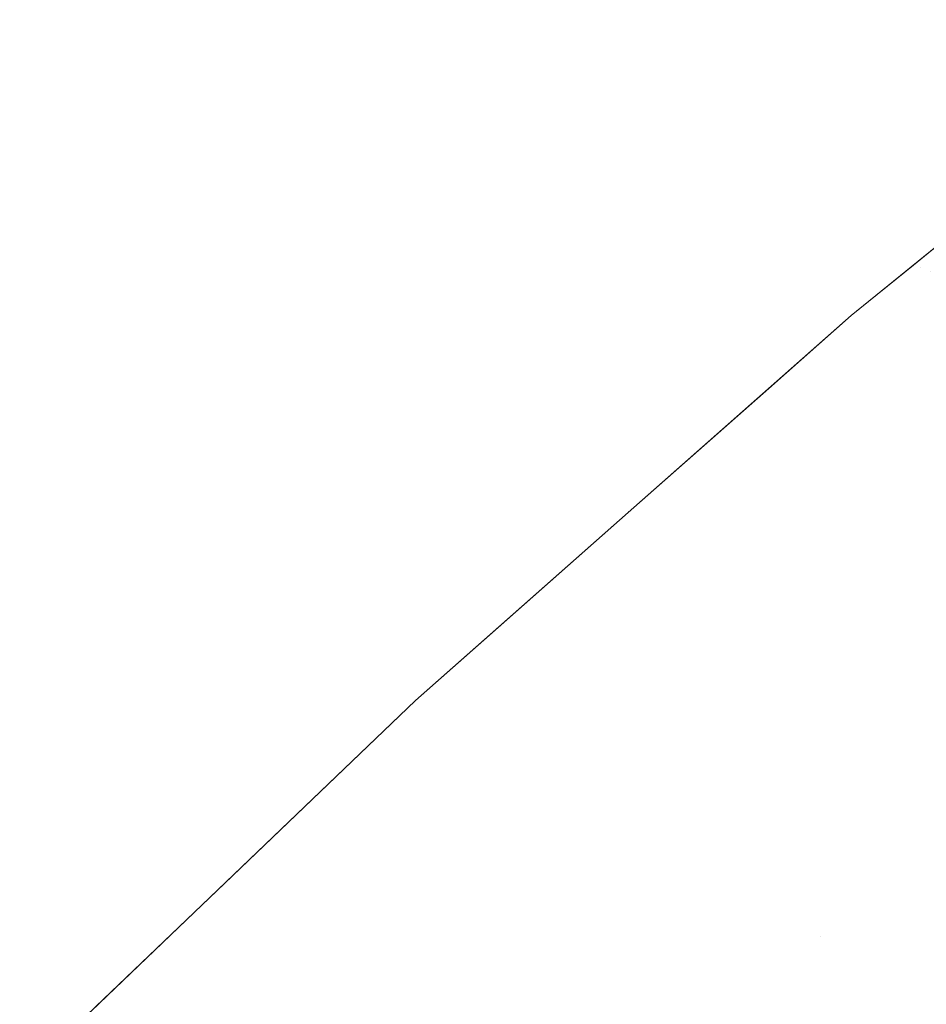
# Model space of a CAD drawing. Header units: centimetres. Extents: x -44.1 to 45.2, y 4.2 to 6.
# Tile 79 of 256: x -44.0685 to -44.06108, y 5.95203 to 5.96008. Entities that reach past the tile are written whole.
import ezdxf

# ---------------------------------------------------------------- set-up
doc = ezdxf.new("R2010")
doc.units = ezdxf.units.CM
doc.header["$LTSCALE"] = 2.54
doc.layers.add('Lucido design-1', color=7, linetype='Continuous')

# ---------------------------------------------------------------- blocks, each defined once
blk = doc.blocks.new('Gruppo-4-1')
at = {"color": 7, "linetype": 'Continuous', "lineweight": 9}
for points, invisible_edges in [([(-44.0611796, 5.9580758, -2313.0237324), (-44.0616978, 5.9576601, -2313.02217), (-44.0587278, 5.960073, -2313.02217), (-44.0587242, 5.9600813, -2313.0237324)], 13), ([(-44.0611888, 5.9580736, -2312.42217), (-44.0599662, 5.9590669, -2312.42217), (-44.0587278, 5.960073, -2313.02217), (-44.0616978, 5.9576601, -2313.02217)], 10), ([(-44.0587242, 5.9600813, -2313.0237324), (-44.0586751, 5.9600594, -2313.0252942), (-44.0611297, 5.9580546, -2313.0252942), (-44.0611796, 5.9580758, -2313.0237324)], 15), ([(-44.0610464, 5.9580192, -2313.0268549), (-44.0611297, 5.9580546, -2313.0252942), (-44.0586751, 5.9600594, -2313.0252942), (-44.0585933, 5.9600228, -2313.0268549)], 15), ([(-44.0599662, 5.9590669, -2312.42217), (-44.0611888, 5.9580736, -2312.42217), (-44.0611297, 5.9580546, -2312.4190457), (-44.0599167, 5.9590584, -2312.4190457)], 14), ([(-44.0599167, 5.9590584, -2312.4190457), (-44.0611297, 5.9580546, -2312.4190457), (-44.0610464, 5.9580192, -2312.417485)], 11), ([(-44.0616978, 5.9576601, -2313.02217), (-44.0611796, 5.9580758, -2313.0237324), (-44.0635214, 5.9560605, -2313.0237324)], 11), ([(-44.0611796, 5.9580758, -2313.0237324), (-44.0611297, 5.9580546, -2313.0252942), (-44.0634706, 5.95604, -2313.0252942), (-44.0635214, 5.9560605, -2313.0237324)], 15), ([(-44.0633859, 5.9560059, -2313.0268549), (-44.0634706, 5.95604, -2313.0252942), (-44.0611297, 5.9580546, -2313.0252942), (-44.0610464, 5.9580192, -2313.0268549)], 15), ([(-44.0610464, 5.9580192, -2313.0268549), (-44.06093, 5.9579697, -2313.0284139), (-44.0632675, 5.9559581, -2313.0284139), (-44.0633859, 5.9560059, -2313.0268549)], 15), ([(-44.0623646, 5.9570692, -2312.4206076), (-44.0611297, 5.9580546, -2312.4190457), (-44.0616978, 5.9576601, -2312.42217)], 11), ([(-44.0623646, 5.9570692, -2312.4206076), (-44.0623142, 5.9570484, -2312.4190457), (-44.0611297, 5.9580546, -2312.4190457)], 11), ([(-44.0610464, 5.9580192, -2312.417485), (-44.0611297, 5.9580546, -2312.4190457), (-44.0623142, 5.9570484, -2312.4190457), (-44.0622303, 5.9570136, -2312.417485)], 15), ([(-44.0622303, 5.9570136, -2312.417485), (-44.0621128, 5.956965, -2312.4159261), (-44.06093, 5.9579697, -2312.4159261), (-44.0610464, 5.9580192, -2312.417485)], 15), ([(-44.0611297, 5.9580546, -2312.4190457), (-44.0611888, 5.9580736, -2312.42217), (-44.0616978, 5.9576601, -2312.42217)], 9), ([(-44.0616978, 5.9576601, -2313.02217), (-44.0616978, 5.9576601, -2312.42217), (-44.0611888, 5.9580736, -2312.42217)], 9), ([(-44.0631153, 5.9558968, -2313.0299706), (-44.0632675, 5.9559581, -2313.0284139), (-44.06093, 5.9579697, -2313.0284139), (-44.0607804, 5.9579062, -2313.0299706)], 15), ([(-44.0607804, 5.9579062, -2312.4143694), (-44.06093, 5.9579697, -2312.4159261), (-44.0621128, 5.956965, -2312.4159261), (-44.0619619, 5.9569025, -2312.4143694)], 15), ([(-44.0607804, 5.9579062, -2313.0299706), (-44.0605978, 5.9578286, -2313.0315244), (-44.0629296, 5.9558219, -2313.0315244), (-44.0631153, 5.9558968, -2313.0299706)], 15), ([(-44.0619619, 5.9569025, -2312.4143694), (-44.0617778, 5.9568263, -2312.4128155), (-44.0605978, 5.9578286, -2312.4128155), (-44.0607804, 5.9579062, -2312.4143694)], 15), ([(-44.0627104, 5.9557335, -2313.0330749), (-44.0629296, 5.9558219, -2313.0315244), (-44.0605978, 5.9578286, -2313.0315244), (-44.0603823, 5.957737, -2313.0330749)], 15), ([(-44.0603823, 5.957737, -2312.4112651), (-44.0605978, 5.9578286, -2312.4128155), (-44.0617778, 5.9568263, -2312.4128155), (-44.0615604, 5.9567363, -2312.4112651)], 15), ([(-44.0603823, 5.957737, -2313.0330749), (-44.0601341, 5.9576316, -2313.0346213), (-44.062458, 5.9556317, -2313.0346213), (-44.0627104, 5.9557335, -2313.0330749)], 15), ([(-44.0615604, 5.9567363, -2312.4112651), (-44.06131, 5.9566327, -2312.4097186), (-44.0601341, 5.9576316, -2312.4097186), (-44.0603823, 5.957737, -2312.4112651)], 15), ([(-44.0652634, 5.9545122, -2312.42217), (-44.0646582, 5.9550465, -2312.42217), (-44.0616978, 5.9576601, -2313.02217), (-44.0635224, 5.9560492, -2313.02217)], 10), ([(-44.0616978, 5.9576601, -2313.02217), (-44.0646582, 5.9550465, -2312.42217), (-44.0635224, 5.9560492, -2312.42217)], 9), ([(-44.0635224, 5.9560492, -2312.42217), (-44.0623717, 5.9570651, -2312.42217), (-44.0616978, 5.9576601, -2313.02217)], 10), ([(-44.0635214, 5.9560605, -2313.0237324), (-44.0635224, 5.9560492, -2313.02217), (-44.0616978, 5.9576601, -2313.02217)], 9), ([(-44.0621724, 5.9555166, -2313.0361633), (-44.062458, 5.9556317, -2313.0346213), (-44.0601341, 5.9576316, -2313.0346213), (-44.0598534, 5.9575123, -2313.0361633)], 15), ([(-44.0616978, 5.9576601, -2312.42217), (-44.0623717, 5.9570651, -2312.42217), (-44.0623646, 5.9570692, -2312.4206076)], 10), ([(-44.0623717, 5.9570651, -2312.42217), (-44.0616978, 5.9576601, -2312.42217), (-44.0616978, 5.9576601, -2313.02217)], 10), ([(-44.0598534, 5.9575123, -2312.4081767), (-44.0601341, 5.9576316, -2312.4097186), (-44.06131, 5.9566327, -2312.4097186), (-44.0610269, 5.9565155, -2312.4081767)], 15), ([(-44.0598534, 5.9575123, -2313.0361633), (-44.0595403, 5.9573792, -2313.0377002), (-44.0618539, 5.9553882, -2313.0377002), (-44.0621724, 5.9555166, -2313.0361633)], 15), ([(-44.0615028, 5.9552466, -2313.0392315), (-44.0618539, 5.9553882, -2313.0377002), (-44.0595403, 5.9573792, -2313.0377002), (-44.059195, 5.9572326, -2313.0392315)], 15), ([(-44.059195, 5.9572326, -2313.0392315), (-44.058818, 5.9570723, -2313.0407566), (-44.0611192, 5.9550919, -2313.0407566), (-44.0615028, 5.9552466, -2313.0392315)], 15), ([(-44.0623646, 5.9570692, -2312.4206076), (-44.0623717, 5.9570651, -2312.42217), (-44.0635224, 5.9560492, -2312.42217), (-44.0635214, 5.9560605, -2312.4206076)], 13), ([(-44.0635214, 5.9560605, -2312.4206076), (-44.0634706, 5.95604, -2312.4190457), (-44.0623142, 5.9570484, -2312.4190457), (-44.0623646, 5.9570692, -2312.4206076)], 15), ([(-44.0622303, 5.9570136, -2312.417485), (-44.0623142, 5.9570484, -2312.4190457), (-44.0634706, 5.95604, -2312.4190457), (-44.0633859, 5.9560059, -2312.417485)], 15), ([(-44.0607035, 5.9549243, -2313.0422751), (-44.0611192, 5.9550919, -2313.0407566), (-44.058818, 5.9570723, -2313.0407566), (-44.0584093, 5.9568987, -2313.0422751)], 15), ([(-44.0633859, 5.9560059, -2312.417485), (-44.0632675, 5.9559581, -2312.4159261), (-44.0621128, 5.956965, -2312.4159261), (-44.0622303, 5.9570136, -2312.417485)], 15), ([(-44.0619619, 5.9569025, -2312.4143694), (-44.0621128, 5.956965, -2312.4159261), (-44.0632675, 5.9559581, -2312.4159261), (-44.0631153, 5.9558968, -2312.4143694)], 15), ([(-44.0631153, 5.9558968, -2312.4143694), (-44.0629296, 5.9558219, -2312.4128155), (-44.0617778, 5.9568263, -2312.4128155), (-44.0619619, 5.9569025, -2312.4143694)], 15), ([(-44.0615604, 5.9567363, -2312.4112651), (-44.0617778, 5.9568263, -2312.4128155), (-44.0629296, 5.9558219, -2312.4128155), (-44.0627104, 5.9557335, -2312.4112651)], 15), ([(-44.0627104, 5.9557335, -2312.4112651), (-44.062458, 5.9556317, -2312.4097186), (-44.06131, 5.9566327, -2312.4097186), (-44.0615604, 5.9567363, -2312.4112651)], 15), ([(-44.0610269, 5.9565155, -2312.4081767), (-44.06131, 5.9566327, -2312.4097186), (-44.062458, 5.9556317, -2312.4097186), (-44.0621724, 5.9555166, -2312.4081767)], 15), ([(-44.0621724, 5.9555166, -2312.4081767), (-44.0618539, 5.9553882, -2312.4066398), (-44.060711, 5.9563847, -2312.4066398), (-44.0610269, 5.9565155, -2312.4081767)], 15), ([(-44.0603628, 5.9562406, -2312.4051085), (-44.060711, 5.9563847, -2312.4066398), (-44.0618539, 5.9553882, -2312.4066398), (-44.0615028, 5.9552466, -2312.4051085)], 15), ([(-44.0615028, 5.9552466, -2312.4051085), (-44.0611192, 5.9550919, -2312.4035833), (-44.0599825, 5.9560832, -2312.4035833), (-44.0603628, 5.9562406, -2312.4051085)], 15), ([(-44.0599825, 5.9560832, -2312.4035833), (-44.0611192, 5.9550919, -2312.4035833), (-44.0607035, 5.9549243, -2312.4020649)], 11), ([(-44.0635214, 5.9560605, -2313.0237324), (-44.0657512, 5.9540381, -2313.0237324), (-44.0652634, 5.9545122, -2313.02217)], 11), ([(-44.0635214, 5.9560605, -2313.0237324), (-44.0634706, 5.95604, -2313.0252942), (-44.0656995, 5.9540184, -2313.0252942), (-44.0657512, 5.9540381, -2313.0237324)], 15), ([(-44.0656135, 5.9539855, -2313.0268549), (-44.0656995, 5.9540184, -2313.0252942), (-44.0634706, 5.95604, -2313.0252942), (-44.0633859, 5.9560059, -2313.0268549)], 15), ([(-44.0633859, 5.9560059, -2313.0268549), (-44.0632675, 5.9559581, -2313.0284139), (-44.0654932, 5.9539394, -2313.0284139), (-44.0656135, 5.9539855, -2313.0268549)], 15), ([(-44.0652634, 5.9545122, -2313.02217), (-44.0635224, 5.9560492, -2313.02217), (-44.0635214, 5.9560605, -2313.0237324)], 10), ([(-44.0635224, 5.9560492, -2313.02217), (-44.0652634, 5.9545122, -2313.02217), (-44.0652634, 5.9545122, -2312.42217)], 10), ([(-44.0635214, 5.9560605, -2312.4206076), (-44.0635224, 5.9560492, -2312.42217), (-44.0646582, 5.9550465, -2312.42217), (-44.0646502, 5.95505, -2312.4206076)], 13), ([(-44.0646502, 5.95505, -2312.4206076), (-44.064599, 5.9550299, -2312.4190457), (-44.0634706, 5.95604, -2312.4190457), (-44.0635214, 5.9560605, -2312.4206076)], 15), ([(-44.0633859, 5.9560059, -2312.417485), (-44.0634706, 5.95604, -2312.4190457), (-44.064599, 5.9550299, -2312.4190457), (-44.0645136, 5.9549964, -2312.417485)], 15), ([(-44.0645136, 5.9549964, -2312.417485), (-44.0643942, 5.9549495, -2312.4159261), (-44.0632675, 5.9559581, -2312.4159261), (-44.0633859, 5.9560059, -2312.417485)], 15), ([(-44.0653386, 5.9538803, -2313.0299706), (-44.0654932, 5.9539394, -2313.0284139), (-44.0632675, 5.9559581, -2313.0284139), (-44.0631153, 5.9558968, -2313.0299706)], 15), ([(-44.0631153, 5.9558968, -2312.4143694), (-44.0632675, 5.9559581, -2312.4159261), (-44.0643942, 5.9549495, -2312.4159261), (-44.0642408, 5.9548893, -2312.4143694)], 15), ([(-44.0631153, 5.9558968, -2313.0299706), (-44.0629296, 5.9558219, -2313.0315244), (-44.0651499, 5.9538081, -2313.0315244), (-44.0653386, 5.9538803, -2313.0299706)], 15), ([(-44.0642408, 5.9548893, -2312.4143694), (-44.0640536, 5.9548157, -2312.4128155), (-44.0629296, 5.9558219, -2312.4128155), (-44.0631153, 5.9558968, -2312.4143694)], 15), ([(-44.0649272, 5.9537229, -2313.0330749), (-44.0651499, 5.9538081, -2313.0315244), (-44.0629296, 5.9558219, -2313.0315244), (-44.0627104, 5.9557335, -2313.0330749)], 15), ([(-44.0627104, 5.9557335, -2312.4112651), (-44.0629296, 5.9558219, -2312.4128155), (-44.0640536, 5.9548157, -2312.4128155), (-44.0638326, 5.9547289, -2312.4112651)], 15), ([(-44.0627104, 5.9557335, -2313.0330749), (-44.062458, 5.9556317, -2313.0346213), (-44.0646706, 5.9536248, -2313.0346213), (-44.0649272, 5.9537229, -2313.0330749)], 15), ([(-44.0638326, 5.9547289, -2312.4112651), (-44.0635781, 5.954629, -2312.4097186), (-44.062458, 5.9556317, -2312.4097186), (-44.0627104, 5.9557335, -2312.4112651)], 15), ([(-44.0643805, 5.9535138, -2313.0361633), (-44.0646706, 5.9536248, -2313.0346213), (-44.062458, 5.9556317, -2313.0346213), (-44.0621724, 5.9555166, -2313.0361633)], 15), ([(-44.0621724, 5.9555166, -2312.4081767), (-44.062458, 5.9556317, -2312.4097186), (-44.0635781, 5.954629, -2312.4097186), (-44.0632902, 5.9545159, -2312.4081767)], 15), ([(-44.0621724, 5.9555166, -2313.0361633), (-44.0618539, 5.9553882, -2313.0377002), (-44.0640569, 5.95339, -2313.0377002), (-44.0643805, 5.9535138, -2313.0361633)], 15), ([(-44.0632902, 5.9545159, -2312.4081767), (-44.0629691, 5.9543898, -2312.4066398), (-44.0618539, 5.9553882, -2312.4066398), (-44.0621724, 5.9555166, -2312.4081767)], 15), ([(-44.0637001, 5.9532536, -2313.0392315), (-44.0640569, 5.95339, -2313.0377002), (-44.0618539, 5.9553882, -2313.0377002), (-44.0615028, 5.9552466, -2313.0392315)], 15), ([(-44.0615028, 5.9552466, -2312.4051085), (-44.0618539, 5.9553882, -2312.4066398), (-44.0629691, 5.9543898, -2312.4066398), (-44.0626151, 5.9542508, -2312.4051085)], 15), ([(-44.0615028, 5.9552466, -2313.0392315), (-44.0611192, 5.9550919, -2313.0407566), (-44.0633104, 5.9531045, -2313.0407566), (-44.0637001, 5.9532536, -2313.0392315)], 15), ([(-44.0626151, 5.9542508, -2312.4051085), (-44.0622285, 5.9540989, -2312.4035833), (-44.0611192, 5.9550919, -2312.4035833), (-44.0615028, 5.9552466, -2312.4051085)], 15), ([(-44.0657512, 5.9540381, -2312.4206076), (-44.0656995, 5.9540184, -2312.4190457), (-44.064599, 5.9550299, -2312.4190457), (-44.0646502, 5.95505, -2312.4206076)], 15), ([(-44.0652634, 5.9545122, -2312.42217), (-44.0657512, 5.9540381, -2312.4206076), (-44.0646502, 5.95505, -2312.4206076)], 11), ([(-44.0645136, 5.9549964, -2312.417485), (-44.064599, 5.9550299, -2312.4190457), (-44.0656995, 5.9540184, -2312.4190457), (-44.0656135, 5.9539855, -2312.417485)], 15), ([(-44.0646502, 5.95505, -2312.4206076), (-44.0646582, 5.9550465, -2312.42217), (-44.0652634, 5.9545122, -2312.42217)], 9), ([(-44.062888, 5.952943, -2313.0422751), (-44.0633104, 5.9531045, -2313.0407566), (-44.0611192, 5.9550919, -2313.0407566), (-44.0607035, 5.9549243, -2313.0422751)], 15), ([(-44.0607035, 5.9549243, -2312.4020649), (-44.0611192, 5.9550919, -2312.4035833), (-44.0622285, 5.9540989, -2312.4035833), (-44.0618094, 5.9539343, -2312.4020649)], 15), ([(-44.0656135, 5.9539855, -2312.417485), (-44.0654932, 5.9539394, -2312.4159261), (-44.0643942, 5.9549495, -2312.4159261), (-44.0645136, 5.9549964, -2312.417485)], 15), ([(-44.0642408, 5.9548893, -2312.4143694), (-44.0643942, 5.9549495, -2312.4159261), (-44.0654932, 5.9539394, -2312.4159261), (-44.0653386, 5.9538803, -2312.4143694)], 15), ([(-44.0653386, 5.9538803, -2312.4143694), (-44.0651499, 5.9538081, -2312.4128155), (-44.0640536, 5.9548157, -2312.4128155), (-44.0642408, 5.9548893, -2312.4143694)], 15), ([(-44.0607035, 5.9549243, -2313.0422751), (-44.060256, 5.9547438, -2313.0437864), (-44.0624333, 5.952769, -2313.0437864), (-44.062888, 5.952943, -2313.0422751)], 15), ([(-44.0618094, 5.9539343, -2312.4020649), (-44.0613582, 5.9537571, -2312.4005536), (-44.060256, 5.9547438, -2312.4005536), (-44.0607035, 5.9549243, -2312.4020649)], 15), ([(-44.0638326, 5.9547289, -2312.4112651), (-44.0640536, 5.9548157, -2312.4128155), (-44.0651499, 5.9538081, -2312.4128155), (-44.0649272, 5.9537229, -2312.4112651)], 15), ([(-44.0649272, 5.9537229, -2312.4112651), (-44.0646706, 5.9536248, -2312.4097186), (-44.0635781, 5.954629, -2312.4097186), (-44.0638326, 5.9547289, -2312.4112651)], 15), ([(-44.0619465, 5.9525828, -2313.04529), (-44.0624333, 5.952769, -2313.0437864), (-44.060256, 5.9547438, -2313.0437864), (-44.0597769, 5.9545507, -2313.04529)], 15), ([(-44.0603608, 5.9533654, -2312.3975546), (-44.0592666, 5.9543449, -2312.3975546), (-44.060256, 5.9547438, -2312.4005536), (-44.0613582, 5.9537571, -2312.4005536)], 15), ([(-44.0632902, 5.9545159, -2312.4081767), (-44.0635781, 5.954629, -2312.4097186), (-44.0646706, 5.9536248, -2312.4097186), (-44.0643805, 5.9535138, -2312.4081767)], 15), ([(-44.0597769, 5.9545507, -2313.04529), (-44.0592666, 5.9543449, -2313.0467854), (-44.061428, 5.9523845, -2313.0467854), (-44.0619465, 5.9525828, -2313.04529)], 15), ([(-44.0652634, 5.9545122, -2313.02217), (-44.0685025, 5.9514092, -2313.02217), (-44.0685025, 5.9514092, -2312.42217), (-44.0678783, 5.9520071, -2312.42217)], 10), ([(-44.0678707, 5.9520111, -2313.0237324), (-44.0685025, 5.9514092, -2313.02217), (-44.0652634, 5.9545122, -2313.02217), (-44.0657512, 5.9540381, -2313.0237324)], 13), ([(-44.0678783, 5.9520071, -2312.42217), (-44.0668262, 5.953015, -2312.42217), (-44.0652634, 5.9545122, -2313.02217)], 10), ([(-44.0657512, 5.9540381, -2312.4206076), (-44.0652634, 5.9545122, -2312.42217), (-44.0668262, 5.953015, -2312.42217), (-44.0668246, 5.953025, -2312.4206076)], 13), ([(-44.0668262, 5.953015, -2312.42217), (-44.0652634, 5.9545122, -2312.42217), (-44.0652634, 5.9545122, -2313.02217)], 10), ([(-44.0643805, 5.9535138, -2312.4081767), (-44.0640569, 5.95339, -2312.4066398), (-44.0629691, 5.9543898, -2312.4066398), (-44.0632902, 5.9545159, -2312.4081767)], 15), ([(-44.0626151, 5.9542508, -2312.4051085), (-44.0629691, 5.9543898, -2312.4066398), (-44.0640569, 5.95339, -2312.4066398), (-44.0637001, 5.9532536, -2312.4051085)], 15), ([(-44.0608782, 5.9521742, -2313.0482721), (-44.061428, 5.9523845, -2313.0467854), (-44.0592666, 5.9543449, -2313.0467854), (-44.0587255, 5.9541267, -2313.0482721)], 15), ([(-44.0637001, 5.9532536, -2312.4051085), (-44.0633104, 5.9531045, -2312.4035833), (-44.0622285, 5.9540989, -2312.4035833), (-44.0626151, 5.9542508, -2312.4051085)], 15), ([(-44.0618094, 5.9539343, -2312.4020649), (-44.0622285, 5.9540989, -2312.4035833), (-44.0633104, 5.9531045, -2312.4035833), (-44.062888, 5.952943, -2312.4020649)], 15), ([(-44.0657512, 5.9540381, -2313.0237324), (-44.0656995, 5.9540184, -2313.0252942), (-44.0678183, 5.9519921, -2313.0252942), (-44.0678707, 5.9520111, -2313.0237324)], 15), ([(-44.067731, 5.9519604, -2313.0268549), (-44.0678183, 5.9519921, -2313.0252942), (-44.0656995, 5.9540184, -2313.0252942), (-44.0656135, 5.9539855, -2313.0268549)], 15), ([(-44.0656135, 5.9539855, -2313.0268549), (-44.0654932, 5.9539394, -2313.0284139), (-44.0676088, 5.9519161, -2313.0284139), (-44.067731, 5.9519604, -2313.0268549)], 15), ([(-44.0668246, 5.953025, -2312.4206076), (-44.0667726, 5.9530057, -2312.4190457), (-44.0656995, 5.9540184, -2312.4190457), (-44.0657512, 5.9540381, -2312.4206076)], 15), ([(-44.0656135, 5.9539855, -2312.417485), (-44.0656995, 5.9540184, -2312.4190457), (-44.0667726, 5.9530057, -2312.4190457), (-44.0666859, 5.9529734, -2312.417485)], 15), ([(-44.0666859, 5.9529734, -2312.417485), (-44.0665646, 5.9529282, -2312.4159261), (-44.0654932, 5.9539394, -2312.4159261), (-44.0656135, 5.9539855, -2312.417485)], 15), ([(-44.0674519, 5.9518592, -2313.0299706), (-44.0676088, 5.9519161, -2313.0284139), (-44.0654932, 5.9539394, -2313.0284139), (-44.0653386, 5.9538803, -2313.0299706)], 15), ([(-44.0653386, 5.9538803, -2312.4143694), (-44.0654932, 5.9539394, -2312.4159261), (-44.0665646, 5.9529282, -2312.4159261), (-44.0664089, 5.9528702, -2312.4143694)], 15), ([(-44.062888, 5.952943, -2312.4020649), (-44.0624333, 5.952769, -2312.4005536), (-44.0613582, 5.9537571, -2312.4005536), (-44.0618094, 5.9539343, -2312.4020649)], 15), ([(-44.0653386, 5.9538803, -2313.0299706), (-44.0651499, 5.9538081, -2313.0315244), (-44.0672604, 5.9517898, -2313.0315244), (-44.0674519, 5.9518592, -2313.0299706)], 15), ([(-44.0664089, 5.9528702, -2312.4143694), (-44.0662187, 5.9527993, -2312.4128155), (-44.0651499, 5.9538081, -2312.4128155), (-44.0653386, 5.9538803, -2312.4143694)], 15), ([(-44.0670343, 5.9517078, -2313.0330749), (-44.0672604, 5.9517898, -2313.0315244), (-44.0651499, 5.9538081, -2313.0315244), (-44.0649272, 5.9537229, -2313.0330749)], 15), ([(-44.0649272, 5.9537229, -2312.4112651), (-44.0651499, 5.9538081, -2312.4128155), (-44.0662187, 5.9527993, -2312.4128155), (-44.0659943, 5.9527158, -2312.4112651)], 15), ([(-44.0613582, 5.9537571, -2312.4005536), (-44.0624333, 5.952769, -2312.4005536), (-44.0619465, 5.9525828, -2312.39905)], 11), ([(-44.0603608, 5.9533654, -2312.3975546), (-44.0613582, 5.9537571, -2312.4005536), (-44.0619465, 5.9525828, -2312.39905)], 11), ([(-44.0649272, 5.9537229, -2313.0330749), (-44.0646706, 5.9536248, -2313.0346213), (-44.066774, 5.9516133, -2313.0346213), (-44.0670343, 5.9517078, -2313.0330749)], 15), ([(-44.0659943, 5.9527158, -2312.4112651), (-44.0657359, 5.9526195, -2312.4097186), (-44.0646706, 5.9536248, -2312.4097186), (-44.0649272, 5.9537229, -2312.4112651)], 15), ([(-44.0664794, 5.9515065, -2313.0361633), (-44.066774, 5.9516133, -2313.0346213), (-44.0646706, 5.9536248, -2313.0346213), (-44.0643805, 5.9535138, -2313.0361633)], 15), ([(-44.0643805, 5.9535138, -2312.4081767), (-44.0646706, 5.9536248, -2312.4097186), (-44.0657359, 5.9526195, -2312.4097186), (-44.0654435, 5.9525106, -2312.4081767)], 15), ([(-44.0643805, 5.9535138, -2313.0361633), (-44.0640569, 5.95339, -2313.0377002), (-44.066151, 5.9513874, -2313.0377002), (-44.0664794, 5.9515065, -2313.0361633)], 15), ([(-44.0654435, 5.9525106, -2312.4081767), (-44.0651174, 5.9523891, -2312.4066398), (-44.0640569, 5.95339, -2312.4066398), (-44.0643805, 5.9535138, -2312.4081767)], 15), ([(-44.0657889, 5.9512561, -2313.0392315), (-44.066151, 5.9513874, -2313.0377002), (-44.0640569, 5.95339, -2313.0377002), (-44.0637001, 5.9532536, -2313.0392315)], 15), ([(-44.0637001, 5.9532536, -2312.4051085), (-44.0640569, 5.95339, -2312.4066398), (-44.0651174, 5.9523891, -2312.4066398), (-44.064758, 5.9522552, -2312.4051085)], 15), ([(-44.0619465, 5.9525828, -2312.39905), (-44.061428, 5.9523845, -2312.3975546), (-44.0603608, 5.9533654, -2312.3975546)], 11), ([(-44.0603608, 5.9533654, -2312.3975546), (-44.061428, 5.9523845, -2312.3975546), (-44.0602975, 5.9519521, -2312.3945904), (-44.0592391, 5.9529249, -2312.3945904)], 15), ([(-44.0637001, 5.9532536, -2313.0392315), (-44.0633104, 5.9531045, -2313.0407566), (-44.0653933, 5.9511126, -2313.0407566), (-44.0657889, 5.9512561, -2313.0392315)], 15), ([(-44.064758, 5.9522552, -2312.4051085), (-44.0643653, 5.952109, -2312.4035833), (-44.0633104, 5.9531045, -2312.4035833), (-44.0637001, 5.9532536, -2312.4051085)], 15), ([(-44.0649646, 5.9509571, -2313.0422751), (-44.0653933, 5.9511126, -2313.0407566), (-44.0633104, 5.9531045, -2313.0407566), (-44.062888, 5.952943, -2313.0422751)], 15), ([(-44.062888, 5.952943, -2312.4020649), (-44.0633104, 5.9531045, -2312.4035833), (-44.0643653, 5.952109, -2312.4035833), (-44.0639397, 5.9519504, -2312.4020649)], 15), ([(-44.0668246, 5.953025, -2312.4206076), (-44.0668262, 5.953015, -2312.42217), (-44.0678783, 5.9520071, -2312.42217), (-44.0678707, 5.9520111, -2312.4206076)], 13), ([(-44.0678707, 5.9520111, -2312.4206076), (-44.0678183, 5.9519921, -2312.4190457), (-44.0667726, 5.9530057, -2312.4190457), (-44.0668246, 5.953025, -2312.4206076)], 15), ([(-44.0666859, 5.9529734, -2312.417485), (-44.0667726, 5.9530057, -2312.4190457), (-44.0678183, 5.9519921, -2312.4190457), (-44.067731, 5.9519604, -2312.417485)], 15), ([(-44.067731, 5.9519604, -2312.417485), (-44.0676088, 5.9519161, -2312.4159261), (-44.0665646, 5.9529282, -2312.4159261), (-44.0666859, 5.9529734, -2312.417485)], 15), ([(-44.0664089, 5.9528702, -2312.4143694), (-44.0665646, 5.9529282, -2312.4159261), (-44.0676088, 5.9519161, -2312.4159261), (-44.0674519, 5.9518592, -2312.4143694)], 15), ([(-44.062888, 5.952943, -2313.0422751), (-44.0624333, 5.952769, -2313.0437864), (-44.064503, 5.9507897, -2313.0437864), (-44.0649646, 5.9509571, -2313.0422751)], 15), ([(-44.0639397, 5.9519504, -2312.4020649), (-44.0634815, 5.9517798, -2312.4005536), (-44.0624333, 5.952769, -2312.4005536), (-44.062888, 5.952943, -2312.4020649)], 15), ([(-44.0674519, 5.9518592, -2312.4143694), (-44.0672604, 5.9517898, -2312.4128155), (-44.0662187, 5.9527993, -2312.4128155), (-44.0664089, 5.9528702, -2312.4143694)], 15), ([(-44.0659943, 5.9527158, -2312.4112651), (-44.0662187, 5.9527993, -2312.4128155), (-44.0672604, 5.9517898, -2312.4128155), (-44.0670343, 5.9517078, -2312.4112651)], 15), ([(-44.0640089, 5.9506105, -2313.04529), (-44.064503, 5.9507897, -2313.0437864), (-44.0624333, 5.952769, -2313.0437864), (-44.0619465, 5.9525828, -2313.04529)], 15), ([(-44.0619465, 5.9525828, -2312.39905), (-44.0624333, 5.952769, -2312.4005536), (-44.0634815, 5.9517798, -2312.4005536), (-44.062991, 5.9515971, -2312.39905)], 15), ([(-44.0670343, 5.9517078, -2312.4112651), (-44.066774, 5.9516133, -2312.4097186), (-44.0657359, 5.9526195, -2312.4097186), (-44.0659943, 5.9527158, -2312.4112651)], 15), ([(-44.0654435, 5.9525106, -2312.4081767), (-44.0657359, 5.9526195, -2312.4097186), (-44.066774, 5.9516133, -2312.4097186), (-44.0664794, 5.9515065, -2312.4081767)], 15), ([(-44.0619465, 5.9525828, -2313.04529), (-44.061428, 5.9523845, -2313.0467854), (-44.0634826, 5.9504196, -2313.0467854), (-44.0640089, 5.9506105, -2313.04529)], 15), ([(-44.062991, 5.9515971, -2312.39905), (-44.0624686, 5.9514025, -2312.3975546), (-44.061428, 5.9523845, -2312.3975546), (-44.0619465, 5.9525828, -2312.39905)], 15), ([(-44.0664794, 5.9515065, -2312.4081767), (-44.066151, 5.9513874, -2312.4066398), (-44.0651174, 5.9523891, -2312.4066398), (-44.0654435, 5.9525106, -2312.4081767)], 15), ([(-44.064758, 5.9522552, -2312.4051085), (-44.0651174, 5.9523891, -2312.4066398), (-44.066151, 5.9513874, -2312.4066398), (-44.0657889, 5.9512561, -2312.4051085)], 15), ([(-44.0629246, 5.9502173, -2313.0482721), (-44.0634826, 5.9504196, -2313.0467854), (-44.061428, 5.9523845, -2313.0467854), (-44.0608782, 5.9521742, -2313.0482721)], 15), ([(-44.0613294, 5.9509782, -2312.3945904), (-44.0602975, 5.9519521, -2312.3945904), (-44.061428, 5.9523845, -2312.3975546), (-44.0624686, 5.9514025, -2312.3975546)], 15), ([(-44.0657889, 5.9512561, -2312.4051085), (-44.0653933, 5.9511126, -2312.4035833), (-44.0643653, 5.952109, -2312.4035833), (-44.064758, 5.9522552, -2312.4051085)], 15), ([(-44.0608782, 5.9521742, -2313.0482721), (-44.0602975, 5.9519521, -2313.0497496), (-44.0623351, 5.9500035, -2313.0497496), (-44.0629246, 5.9502173, -2313.0482721)], 15), ([(-44.0639397, 5.9519504, -2312.4020649), (-44.0643653, 5.952109, -2312.4035833), (-44.0653933, 5.9511126, -2312.4035833), (-44.0649646, 5.9509571, -2312.4020649)], 15)]:
    blk.add_3dface(points, dxfattribs=dict(at, invisible_edges=invisible_edges))
blk = doc.blocks.new('Gruppo-5-1')
at = {"color": 7}
blk.add_blockref('Gruppo-4-1', (0, 0), dxfattribs=at)

msp = doc.modelspace()

# ---------------------------------------------------------------- block references
at = {"layer": 'Lucido design-1', "color": 7}
msp.add_blockref('Gruppo-5-1', (0, 0), dxfattribs=at)

doc.saveas('drawing.dxf')
